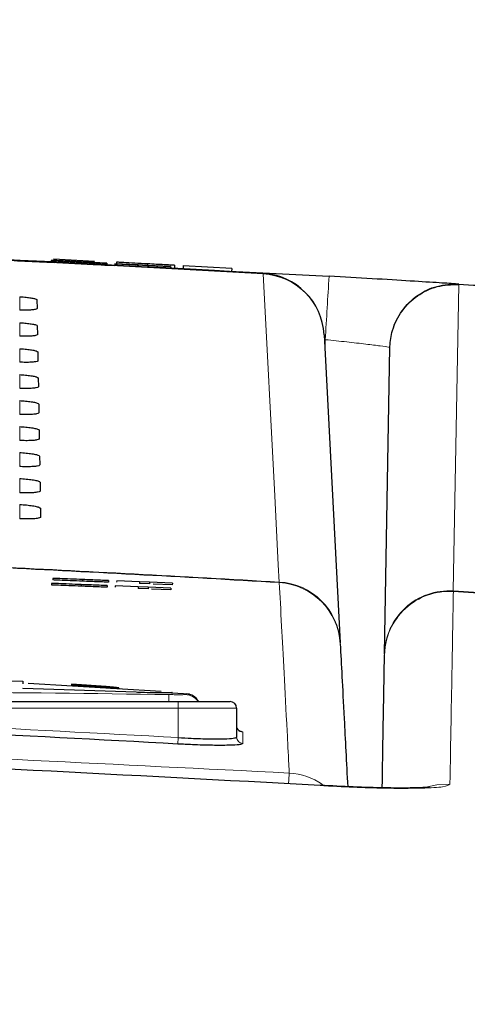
# Paper-space layout 'Blatt3' of a CAD drawing. Header units: millimetres. Extents: x 5 to 418, y 2 to 292.
# Tile 19 of 28: x 244 to 253, y 232 to 252. Entities that reach past the tile are written whole.
import ezdxf

# ---------------------------------------------------------------- set-up
doc = ezdxf.new("R2010")
doc.units = ezdxf.units.MM
doc.layers.add('SLD-0', color=7, linetype='Continuous')
doc.styles.add('SLDTEXTSTYLE1', font='TXT', dxfattribs={"width": 0.605})
doc.dimstyles.new('SLDDIMSTYLE3', dxfattribs={"dimtxt": 3.5, "dimasz": 3.302, "dimexe": 0, "dimexo": 0.0625, "dimgap": 0.875, "dimtad": 1, "dimlfac": 1.5, "dimrnd": 1e-09, "dimzin": 12, "dimdsep": 46, "dimtxsty": 'SLDTEXTSTYLE1', "dimsah": 1, "dimcen": 0.09, "dimadec": 0, "dimazin": 3, "dimtfac": 1, "dimtofl": 0, "dimtmove": 0, "dimatfit": 3, "dimfxl": 1, "dimfrac": 2, "dimtolj": 1, "dimtzin": 12, "dimarcsym": 0})

# ---------------------------------------------------------------- blocks, each defined once
blk = doc.blocks.new('_D_16')
at = {"layer": 'SLD-0', "color": 7}
for p, q in [((135.329, 131.427), (135.329, 266.667)), ((325.329, 131.427), (325.329, 266.667)), ((135.329, 265.667), (325.329, 265.667))]:
    blk.add_line(p, q, dxfattribs=at)
for points in [[(135.329, 265.667), (138.631, 265.159), (138.631, 266.175)], [(325.329, 265.667), (322.027, 266.175), (322.027, 265.159)]]:
    blk.add_solid(points, dxfattribs=at)
at = {"layer": 'SLD-0', "color": 7, "insert": (226.318, 270.178), "char_height": 3.5, "attachment_point": 1, "style": 'SLDTEXTSTYLE1'}
blk.add_mtext('285', dxfattribs=at)

psp = doc.layouts.new('Blatt3')

# ---------------------------------------------------------------- linework, layer by layer
at = {"color": 7, "linetype": 'Continuous', "lineweight": 25}
for p, q in [((243.9512, 247.0029), (244.7069, 246.9655)), ((244.6468, 247.0107), (244.645, 246.9774)), ((244.6468, 247.0107), (244.8533, 246.9998)), ((244.6913, 247.0416), (245.5369, 246.9965)), ((244.6974, 247.0085), (244.6974, 247.008)), ((245.2654, 246.9776), (245.2637, 246.9457)), ((245.7492, 246.953), (245.5427, 246.9639)), ((245.7499, 246.914), (245.9523, 246.904)), ((245.793, 246.9501), (245.7913, 246.9168)), ((245.9517, 246.9426), (245.95, 246.91)), ((245.9533, 246.9424), (245.9516, 246.9099)), ((245.9533, 246.9424), (245.9517, 246.9426)), ((245.9517, 246.9426), (247.097, 246.8822)), ((246.4228, 246.9176), (245.9533, 246.9424)), ((245.9877, 246.9724), (245.9861, 246.9408)), ((246.4228, 246.9176), (246.421, 246.8851)), ((246.4355, 246.9158), (246.4228, 246.9176)), ((246.4355, 246.9158), (246.4339, 246.8844)), ((246.6421, 246.9049), (246.4355, 246.9158)), ((246.6291, 246.9382), (246.6274, 246.907)), ((247.0987, 246.8819), (246.6293, 246.9067)), ((246.6293, 246.9067), (246.6421, 246.9049)), ((246.6421, 246.9049), (246.6404, 246.8734)), ((247.097, 246.8822), (247.0987, 246.8819)), ((247.0987, 246.8819), (247.097, 246.8488)), ((247.1852, 246.9085), (247.1817, 246.8442)), ((247.3623, 246.9074), (247.3584, 246.8345)), ((247.3619, 246.8991), (247.3584, 246.8345)), ((248.363, 246.8457), (247.3619, 246.8991)), ((247.0946, 246.8475), (247.3584, 246.8345)), ((248.3158, 246.7871), (250.3669, 246.6857)), ((248.363, 246.8457), (248.3594, 246.7791)), ((253.0352, 246.5227), (253.0357, 246.5226)), ((244.349, 246.1972), (244.3521, 246.0184)), ((244.3584, 245.6609), (244.3615, 245.4821)), ((250.2623, 245.4811), (250.5947, 239.1392)), ((244.3677, 245.1245), (244.3708, 244.9457)), ((251.5085, 238.9101), (251.6186, 245.2152)), ((244.3771, 244.5882), (244.3802, 244.4094)), ((244.3864, 244.0518), (244.3896, 243.873)), ((244.3958, 243.5154), (244.3989, 243.3366)), ((244.4052, 242.9791), (244.4083, 242.8003)), ((244.4145, 242.4427), (244.4176, 242.2639)), ((244.4239, 241.9063), (244.427, 241.7275)), ((244.6775, 240.4654), (244.6761, 240.4321)), ((245.2913, 240.4402), (245.2899, 240.4069)), ((245.8235, 240.4183), (245.8222, 240.385)), ((245.9926, 240.4113), (245.9916, 240.3873)), ((246.4623, 240.392), (245.9926, 240.4113)), ((246.4623, 240.392), (246.4609, 240.3587)), ((246.669, 240.3835), (246.4623, 240.392)), ((246.669, 240.3835), (246.6676, 240.3501)), ((247.1387, 240.3641), (246.669, 240.3835)), ((244.6497, 240.3615), (244.6483, 240.3282)), ((245.2635, 240.3366), (245.2622, 240.3033)), ((245.7957, 240.3151), (245.7944, 240.2818)), ((245.9648, 240.3082), (245.9639, 240.2847)), ((246.4345, 240.2892), (245.9648, 240.3082)), ((246.4345, 240.2892), (246.4332, 240.2559)), ((246.6398, 240.2475), (246.4332, 240.2559)), ((246.6412, 240.2808), (246.4345, 240.2892)), ((246.6676, 240.3501), (246.4609, 240.3587)), ((246.6412, 240.2808), (246.6398, 240.2475)), ((247.1109, 240.2618), (246.6412, 240.2808)), ((247.1095, 240.2285), (246.7111, 240.2446)), ((247.1373, 240.3308), (246.7421, 240.3471)), ((247.1109, 240.2618), (247.1095, 240.2285)), ((247.1387, 240.3641), (247.1373, 240.3308)), ((241.9403, 238.3893), (244.0634, 238.3498)), ((244.0634, 238.3498), (244.0634, 238.2963)), ((244.0634, 238.2044), (246.391, 238.1257)), ((244.0634, 238.2044), (244.0634, 238.1977)), ((246.391, 238.119), (244.0634, 238.1977)), ((246.9073, 238.134), (244.1687, 238.3002)), ((245.0633, 238.2892), (245.0633, 238.2579)), ((245.7772, 238.2359), (245.0633, 238.2892)), ((245.0633, 238.2825), (245.7772, 238.2292)), ((245.0633, 238.2579), (245.7772, 238.2124)), ((246.0386, 238.2005), (246.0386, 238.2072)), ((247.0333, 238.1131), (247.0333, 238.1064)), ((247.4892, 238.0829), (247.1293, 238.1048)), ((247.1388, 238.1105), (247.1388, 238.1171)), ((237.5287, 237.927), (247.262, 237.927)), ((247.262, 237.927), (248.3287, 237.927)), ((248.462, 237.7937), (248.462, 237.1975))]:
    psp.add_line(p, q, dxfattribs=at)
at = {"color": 7, "linetype": 'Continuous', "lineweight": 18}
for p, q in [((249.0068, 246.7425), (249.0061, 246.7307)), ((253.0351, 246.5168), (252.9247, 240.2058)), ((253.0354, 246.5168), (253.0351, 246.5168)), ((243.9954, 245.9884), (243.9954, 246.2621)), ((243.9954, 245.4513), (243.9954, 245.7275)), ((250.2831, 245.0835), (250.2883, 245.378)), ((243.9954, 244.9141), (243.9954, 245.1929)), ((243.9954, 244.377), (243.9954, 244.6582)), ((243.9954, 243.8399), (243.9954, 244.1236)), ((243.9954, 243.3027), (243.9954, 243.589)), ((243.9954, 242.7656), (243.9954, 243.0544)), ((243.9954, 242.2285), (243.9954, 242.5197)), ((243.9954, 241.6913), (243.9954, 241.9851)), ((249.3399, 240.3888), (249.3417, 240.3774)), ((252.925, 240.1945), (252.9247, 240.2058)), ((245.7772, 238.2359), (245.7772, 238.2292)), ((246.391, 238.1257), (246.391, 238.119)), ((247.0685, 238.0722), (247.0657, 237.927)), ((247.262, 237.7937), (237.5287, 237.7937)), ((247.262, 237.927), (247.262, 237.7937)), ((247.262, 237.1878), (247.262, 237.7937)), ((248.462, 237.7937), (247.262, 237.7937)), ((247.262, 237.1878), (247.2547, 237.0549))]:
    psp.add_line(p, q, dxfattribs=at)
at = {"color": 7, "linetype": 'Continuous', "lineweight": 18, "flags": 128}
for points in [[(249.3399, 240.3888), (249.3212, 240.7441), (249.2464, 242.1653), (249.0061, 246.7307)], [(253.0357, 246.5226), (253.0357, 246.5225), (253.0357, 246.5223), (253.0357, 246.5218), (253.0356, 246.5212), (253.0356, 246.5203), (253.0355, 246.5193), (253.0354, 246.5181), (253.0354, 246.5168)], [(252.4218, 236.1836), (252.5868, 236.2174), (252.8555, 236.2276)]]:
    psp.add_lwpolyline(points, dxfattribs=at)
at = {"color": 7, "linetype": 'Continuous', "lineweight": 25}
for centre, radius, start, end in [((210.9954, -418.8397), 666.6667, 86.7313823, 88.1084916), ((248.9308, 245.4113), 1.3333, 3, 86.73138), ((210.9954, -418.8397), 660.3314, 86.6708788, 87.1878986), ((247.3954, 237.7569), 0.3333, 30.6909, 85.28195), ((248.3287, 237.7937), 0.1333, 360, 90), ((210.9954, -418.8397), 656.8961, 86.8357819, 87.6855494)]:
    psp.add_arc(centre, radius, start, end, dxfattribs=at)
at = {"color": 7, "linetype": 'Continuous', "lineweight": 18}
for centre, radius, start, end in [((210.9954, -418.8397), 666.6549, 86.7313823, 88.1084278), ((248.9385, 245.4066), 1.3259, 3.22141, 87.07721), ((565.8758, 227.0506), 316.1192, 176.438896, 176.676349), ((252.9838, 246.5206), 0.0514, 355.72841, 2.27162), ((210.9954, -418.8397), 660.3427, 86.6710964, 87.1905395), ((249.2709, 239.0647), 1.3258, 3.22111, 87.01783), ((249.2647, 239.0466), 1.333, 3.00926, 86.68556), ((252.8411, 238.864), 1.3331, 86.3886, 178.99021), ((252.8363, 238.8806), 1.3281, 86.18271, 178.72987), ((247.3954, 237.7396), 0.3334, 34.2008, 87.78501), ((210.9954, -418.8397), 657.0292, 86.8357819, 87.6855494), ((248.5952, 237.4304), 0.1332, 180.04993, 266.78497), ((248.5952, 237.1976), 0.1332, 180.05291, 266.78763), ((261.5033, 235.5364), 11.991, 175.59371, 176.56266), ((249.4702, 235.1251), 1.3348, 55.17395, 86.67019)]:
    psp.add_arc(centre, radius, start, end, dxfattribs=at)
at = {"color": 7, "linetype": 'Continuous', "lineweight": 25}
for points, knots in [([(245.2654, 246.9776), (245.18, 246.9821), (245.0097, 246.9911), (244.7943, 247.0026), (244.6717, 247.0092), (244.6551, 247.0102), (244.6468, 247.0107)], [0, 0, 0, 0, 0.2808135, 0.5595629, 0.7796198, 1, 1, 1, 1]), ([(244.9168, 246.9967), (244.8837, 246.9984), (244.8176, 247.002), (244.7224, 247.0071), (244.7069, 247.008), (244.6974, 247.0085)], [0, 0, 0, 0, 0.2814452, 0.5622732, 1, 1, 1, 1]), ([(244.6974, 247.0085), (244.7019, 247.0083), (244.7108, 247.0079), (244.7827, 247.0042), (244.9401, 246.996), (245.094, 246.9879), (245.2019, 246.9822)], [0, 0, 0, 0, 0.1870287, 0.3741238, 0.5611402, 1, 1, 1, 1]), ([(244.8533, 246.9998), (244.8622, 246.9993), (244.8799, 246.9983), (244.9896, 246.9924), (245.1231, 246.9853), (245.2108, 246.9806), (245.2547, 246.9783)], [0, 0, 0, 0, 0.28063197, 0.55867442, 0.77919731, 1, 1, 1, 1]), ([(245.2118, 246.9816), (245.1719, 246.9837), (245.0925, 246.9879), (244.9871, 246.9934), (244.9158, 246.9971), (244.9078, 246.9974), (244.9038, 246.9976)], [0, 0, 0, 0, 0.2812903, 0.5608202, 0.7806803, 1, 1, 1, 1]), ([(244.9038, 246.9976), (244.9066, 246.9975), (244.9116, 246.9972), (244.9436, 246.9954), (244.9576, 246.9947)], [0, 0, 0, 0, 0.5596169, 1, 1, 1, 1]), ([(245.4286, 246.9695), (245.3705, 246.9726), (245.275, 246.9777), (245.1395, 246.9848), (245.0257, 246.9909), (244.9531, 246.9947), (244.9168, 246.9967)], [0, 0, 0, 0, 0.33993933, 0.56002492, 0.78008245, 1, 1, 1, 1]), ([(244.9576, 246.9947), (245.0198, 246.9914), (245.1225, 246.9859), (245.2784, 246.9777), (245.4088, 246.9707), (245.4933, 246.9662), (245.5355, 246.964)], [0, 0, 0, 0, 0.3384083, 0.5589741, 0.7795351, 1, 1, 1, 1]), ([(245.2019, 246.9822), (245.2745, 246.9784), (245.4194, 246.9707), (245.6077, 246.9607), (245.724, 246.9544), (245.7408, 246.9535), (245.7492, 246.953)], [0, 0, 0, 0, 0.2807972, 0.5601508, 0.7798767, 1, 1, 1, 1]), ([(245.5427, 246.9639), (245.5344, 246.9643), (245.5178, 246.9653), (245.3985, 246.9717), (245.2827, 246.9778), (245.2118, 246.9816)], [0, 0, 0, 0, 0.2810967, 0.5602874, 1, 1, 1, 1]), ([(245.2547, 246.9783), (245.2986, 246.976), (245.3862, 246.9714), (245.4989, 246.9655), (245.5727, 246.9616), (245.582, 246.9612), (245.5866, 246.961)], [0, 0, 0, 0, 0.2809172, 0.5608127, 0.7805018, 1, 1, 1, 1]), ([(245.7913, 246.9168), (245.7803, 246.9173), (245.7582, 246.9184), (245.5614, 246.9286), (245.3766, 246.9384), (245.2637, 246.9443)], [0, 0, 0, 0, 0.2799417, 0.5600797, 1, 1, 1, 1]), ([(245.793, 246.9501), (245.782, 246.9506), (245.76, 246.9517), (245.5632, 246.9619), (245.3784, 246.9716), (245.2654, 246.9776)], [0, 0, 0, 0, 0.2799417, 0.5600797, 1, 1, 1, 1]), ([(245.5866, 246.961), (245.584, 246.9612), (245.5787, 246.9615), (245.5243, 246.9644), (245.4649, 246.9676), (245.4286, 246.9695)], [0, 0, 0, 0, 0.2800885, 0.55997049, 1, 1, 1, 1]), ([(245.5355, 246.964), (245.5744, 246.9619), (245.6523, 246.9578), (245.7372, 246.9532), (245.7851, 246.9506), (245.7904, 246.9503), (245.793, 246.9501)], [0, 0, 0, 0, 0.2803713, 0.5599089, 0.7798589, 1, 1, 1, 1]), ([(246.6291, 246.9382), (246.5398, 246.943), (246.3619, 246.9525), (246.1379, 246.9644), (246.0117, 246.9712), (245.9957, 246.972), (245.9877, 246.9724)], [0, 0, 0, 0, 0.2808135, 0.5595629, 0.7796198, 1, 1, 1, 1]), ([(247.1852, 246.9085), (247.1729, 246.9092), (247.1484, 246.9105), (246.9408, 246.9216), (246.7473, 246.9319), (246.6291, 246.9382)], [0, 0, 0, 0, 0.2799417, 0.5600797, 1, 1, 1, 1]), ([(253.0357, 246.5226), (253.023, 246.5234), (252.9906, 246.5255), (252.6721, 246.5455), (252.0684, 246.5831), (251.268, 246.6321), (250.6674, 246.6679), (250.3669, 246.6857)], [0, 0, 0, 0, 0.1399457, 0.354707, 0.569707, 0.7848075, 1, 1, 1, 1]), ([(251.6186, 245.2152), (251.6187, 245.2229), (251.6215, 245.3421), (251.6652, 245.6099), (251.8484, 245.9856), (252.1724, 246.3032), (252.5844, 246.5068), (252.8849, 246.5174), (253.0352, 246.5227)], [0, 0, 0, 0, 0.0107784, 0.16672, 0.3752992, 0.5835598, 0.7917454, 1, 1, 1, 1]), ([(251.6186, 245.2152), (251.6187, 245.2229), (251.6215, 245.3415), (251.6652, 245.6081), (251.8483, 245.9822), (252.1723, 246.2984), (252.5843, 246.501), (252.8848, 246.5115), (253.0351, 246.5168)], [0, 0, 0, 0, 0.0107784, 0.16672, 0.3752992, 0.5835598, 0.7917454, 1, 1, 1, 1]), ([(253.0357, 246.5226), (253.5749, 246.4882), (255.1173, 246.3899), (256.6591, 246.2835), (257.662, 246.2142)], [0, 0, 0, 0, 0.34956709, 1, 1, 1, 1]), ([(243.9954, 246.2621), (244.0104, 246.2613), (244.0647, 246.2583), (244.1562, 246.2499), (244.2534, 246.2356), (244.3219, 246.2188), (244.347, 246.2056), (244.3486, 246.1987), (244.349, 246.1972)], [0, 0, 0, 0, 0.0812528, 0.2934296, 0.5069011, 0.7224904, 0.9396889, 1, 1, 1, 1]), ([(244.3521, 246.0184), (244.3515, 246.0163), (244.3493, 246.0089), (244.3192, 245.9979), (244.2462, 245.9884), (244.1449, 245.9844), (244.056, 245.9856), (244.0059, 245.9879), (243.9954, 245.9884)], [0, 0, 0, 0, 0.0857051, 0.3026079, 0.518156, 0.7315729, 0.9434386, 1, 1, 1, 1]), ([(243.9954, 245.7275), (244.0115, 245.7266), (244.0679, 245.7235), (244.1623, 245.7147), (244.2617, 245.7), (244.3315, 245.6828), (244.3565, 245.6693), (244.358, 245.6623), (244.3584, 245.6609)], [0, 0, 0, 0, 0.0847194, 0.2969209, 0.5104279, 0.7260526, 0.9432708, 1, 1, 1, 1]), ([(244.3615, 245.4821), (244.3608, 245.4799), (244.3585, 245.4722), (244.3268, 245.4608), (244.2514, 245.4511), (244.1471, 245.4471), (244.0563, 245.4484), (244.0056, 245.4508), (243.9954, 245.4513)], [0, 0, 0, 0, 0.0890994, 0.3059785, 0.521493, 0.7348782, 0.9467284, 1, 1, 1, 1]), ([(243.9954, 245.1929), (244.0125, 245.1919), (244.0711, 245.1887), (244.1683, 245.1796), (244.2699, 245.1644), (244.341, 245.1467), (244.3659, 245.133), (244.3674, 245.1259), (244.3677, 245.1245)], [0, 0, 0, 0, 0.088008, 0.3002334, 0.5137745, 0.729433, 0.9466698, 1, 1, 1, 1]), ([(244.3708, 244.9457), (244.3701, 244.9434), (244.3676, 244.9354), (244.3344, 244.9237), (244.2565, 244.9139), (244.1492, 244.9098), (244.0566, 244.9113), (244.0052, 244.9137), (243.9954, 244.9141)], [0, 0, 0, 0, 0.0923202, 0.3091766, 0.5246593, 0.7380145, 0.9498505, 1, 1, 1, 1]), ([(243.9954, 244.6582), (244.0136, 244.6572), (244.0742, 244.6539), (244.1744, 244.6444), (244.2781, 244.6288), (244.3505, 244.6106), (244.3754, 244.5967), (244.3768, 244.5895), (244.3771, 244.5882)], [0, 0, 0, 0, 0.091132, 0.3033806, 0.5169544, 0.7326451, 0.9498996, 1, 1, 1, 1]), ([(244.3802, 244.4094), (244.3794, 244.4069), (244.3767, 244.3986), (244.342, 244.3866), (244.2617, 244.3766), (244.1514, 244.3726), (244.057, 244.3741), (244.0048, 244.3766), (243.9954, 244.377)], [0, 0, 0, 0, 0.0953804, 0.3122153, 0.5276676, 0.7409947, 0.9528176, 1, 1, 1, 1]), ([(243.9954, 244.1236), (244.0146, 244.1225), (244.0774, 244.119), (244.1804, 244.1092), (244.2864, 244.0932), (244.36, 244.0745), (244.3848, 244.0604), (244.3862, 244.0531), (244.3864, 244.0518)], [0, 0, 0, 0, 0.0941035, 0.3063745, 0.5199798, 0.7357013, 0.9529725, 1, 1, 1, 1]), ([(244.3896, 243.873), (244.3887, 243.8704), (244.3858, 243.8619), (244.3495, 243.8496), (244.2668, 243.8394), (244.1535, 243.8353), (244.0573, 243.837), (244.0045, 243.8394), (243.9954, 243.8399)], [0, 0, 0, 0, 0.09829199, 0.31510617, 0.53052973, 0.74383015, 0.95564097, 1, 1, 1, 1]), ([(243.9954, 243.589), (244.0157, 243.5878), (244.0805, 243.5842), (244.1865, 243.5741), (244.2946, 243.5576), (244.3694, 243.5385), (244.3943, 243.524), (244.3956, 243.5167), (244.3958, 243.5154)], [0, 0, 0, 0, 0.0969335, 0.3092262, 0.5228618, 0.7386127, 0.9558999, 1, 1, 1, 1]), ([(244.3989, 243.3366), (244.398, 243.3339), (244.3949, 243.3251), (244.3571, 243.3125), (244.272, 243.3021), (244.1557, 243.2981), (244.0576, 243.2998), (244.0041, 243.3023), (243.9954, 243.3027)], [0, 0, 0, 0, 0.1010655, 0.3178599, 0.533256, 0.7465312, 0.9583308, 1, 1, 1, 1]), ([(243.9954, 243.0544), (244.0167, 243.0532), (244.0837, 243.0494), (244.1925, 243.0389), (244.3028, 243.022), (244.3789, 243.0024), (244.4037, 242.9877), (244.405, 242.9803), (244.4052, 242.9791)], [0, 0, 0, 0, 0.09963192, 0.31194565, 0.52561033, 0.74138949, 0.95869177, 1, 1, 1, 1]), ([(244.4083, 242.8003), (244.4072, 242.7974), (244.404, 242.7883), (244.3647, 242.7754), (244.2771, 242.7649), (244.1578, 242.7608), (244.058, 242.7626), (244.0038, 242.7652), (243.9954, 242.7656)], [0, 0, 0, 0, 0.1037105, 0.3204859, 0.5358558, 0.7491071, 0.9608965, 1, 1, 1, 1]), ([(243.9954, 242.5197), (244.0178, 242.5185), (244.0868, 242.5146), (244.1985, 242.5037), (244.311, 242.4864), (244.3884, 242.4663), (244.4131, 242.4514), (244.4143, 242.4438), (244.4145, 242.4427)], [0, 0, 0, 0, 0.1022077, 0.3145418, 0.5282346, 0.7440408, 0.9613575, 1, 1, 1, 1]), ([(244.4176, 242.2639), (244.4165, 242.2608), (244.4132, 242.2515), (244.3722, 242.2383), (244.2823, 242.2276), (244.16, 242.2236), (244.0583, 242.2255), (244.0034, 242.2281), (243.9954, 242.2285)], [0, 0, 0, 0, 0.1062358, 0.3229931, 0.5383379, 0.7515666, 0.9633463, 1, 1, 1, 1]), ([(243.9954, 241.9851), (244.0188, 241.9838), (244.09, 241.9798), (244.2046, 241.9685), (244.3192, 241.9507), (244.3978, 241.9302), (244.4226, 241.915), (244.4237, 241.9074), (244.4239, 241.9063)], [0, 0, 0, 0, 0.1046692, 0.317023, 0.5307428, 0.746575, 0.9639054, 1, 1, 1, 1]), ([(244.427, 241.7275), (244.4258, 241.7243), (244.4223, 241.7147), (244.3798, 241.7012), (244.2874, 241.6904), (244.1621, 241.6863), (244.0586, 241.6883), (244.0031, 241.691), (243.9954, 241.6913)], [0, 0, 0, 0, 0.1086494, 0.3253892, 0.5407101, 0.7539172, 0.9656881, 1, 1, 1, 1]), ([(245.2899, 240.4069), (245.2045, 240.4104), (245.0342, 240.4174), (244.8199, 240.4262), (244.6991, 240.4312), (244.6838, 240.4318), (244.6761, 240.4321)], [0, 0, 0, 0, 0.2808135, 0.5595629, 0.7796198, 1, 1, 1, 1]), ([(245.2913, 240.4402), (245.2059, 240.4437), (245.0356, 240.4507), (244.8212, 240.4595), (244.7004, 240.4645), (244.6852, 240.4651), (244.6775, 240.4654)], [0, 0, 0, 0, 0.28081353, 0.55956288, 0.77961982, 1, 1, 1, 1]), ([(245.8222, 240.385), (245.8104, 240.3854), (245.787, 240.3864), (245.5882, 240.3946), (245.4031, 240.4022), (245.2899, 240.4069)], [0, 0, 0, 0, 0.2799417, 0.5600797, 1, 1, 1, 1]), ([(245.8235, 240.4183), (245.8118, 240.4187), (245.7883, 240.4197), (245.5896, 240.4279), (245.4044, 240.4355), (245.2913, 240.4402)], [0, 0, 0, 0, 0.2799417, 0.5600797, 1, 1, 1, 1]), ([(245.2622, 240.3033), (245.1767, 240.3068), (245.0064, 240.3137), (244.7921, 240.3224), (244.6713, 240.3273), (244.656, 240.3279), (244.6483, 240.3282)], [0, 0, 0, 0, 0.2808135, 0.5595629, 0.7796198, 1, 1, 1, 1]), ([(245.2635, 240.3366), (245.1781, 240.3401), (245.0078, 240.347), (244.7934, 240.3557), (244.6726, 240.3606), (244.6573, 240.3612), (244.6497, 240.3615)], [0, 0, 0, 0, 0.2808135, 0.5595629, 0.7796198, 1, 1, 1, 1]), ([(245.7944, 240.2818), (245.7826, 240.2822), (245.7592, 240.2832), (245.5605, 240.2912), (245.3753, 240.2987), (245.2622, 240.3033)], [0, 0, 0, 0, 0.2799417, 0.5600797, 1, 1, 1, 1]), ([(245.7957, 240.3151), (245.784, 240.3156), (245.7605, 240.3165), (245.5618, 240.3246), (245.3766, 240.3321), (245.2635, 240.3366)], [0, 0, 0, 0, 0.2799417, 0.5600797, 1, 1, 1, 1]), ([(250.5959, 239.1166), (250.6183, 238.6878), (250.654, 238.0067), (250.724, 236.6712), (250.7499, 236.1765)], [0, 0, 0, 0, 0.6296592, 1, 1, 1, 1]), ([(251.4604, 236.1531), (251.4677, 236.5729), (251.4827, 237.4325), (251.4974, 238.2726), (251.5045, 238.6825), (251.5081, 238.8875)], [0, 0, 0, 0, 0.3231248, 0.6615408, 1, 1, 1, 1]), ([(245.7772, 238.2124), (245.8065, 238.2106), (245.8652, 238.207), (245.9434, 238.2042), (246.0029, 238.2035), (246.0369, 238.2048), (246.0418, 238.208), (246.017, 238.2129), (245.9652, 238.2191), (245.8921, 238.2263), (245.8253, 238.2321), (245.7866, 238.2352), (245.7772, 238.2359)], [0, 0, 0, 0, 0.1072306, 0.2144698, 0.3215203, 0.4284677, 0.5354559, 0.6425997, 0.7499807, 0.8576276, 0.9654903, 1, 1, 1, 1]), ([(245.7772, 238.2292), (245.8066, 238.2268), (245.8656, 238.222), (245.9443, 238.2146), (246.0028, 238.2081), (246.0357, 238.2031), (246.0353, 238.2012), (246.0351, 238.2005)], [0, 0, 0, 0, 0.2156302, 0.4312582, 0.6468797, 0.8621546, 1, 1, 1, 1]), ([(246.391, 238.1257), (246.469, 238.123), (246.625, 238.1176), (246.8319, 238.1144), (246.9665, 238.1129), (247.0165, 238.1131), (247.0333, 238.1131)], [0, 0, 0, 0, 0.284973, 0.5699439, 0.8549594, 1, 1, 1, 1]), ([(247.0333, 238.1064), (246.9967, 238.1065), (246.9234, 238.1065), (246.7342, 238.1092), (246.5478, 238.1131), (246.4305, 238.1175), (246.391, 238.119)], [0, 0, 0, 0, 0.2849969, 0.5699911, 0.8550289, 1, 1, 1, 1]), ([(247.0333, 238.1131), (247.0818, 238.1129), (247.1456, 238.1126), (247.1293, 238.1162), (247.1254, 238.1171)], [0, 0, 0, 0, 0.7595019, 1, 1, 1, 1]), ([(247.1242, 238.1105), (247.1282, 238.1095), (247.1421, 238.106), (247.0785, 238.1063), (247.0333, 238.1064)], [0, 0, 0, 0, 0.2899223, 1, 1, 1, 1]), ([(250.1834, 236.2012), (246.2428, 236.4122), (237.7453, 236.8672), (224.677, 237.2533), (210.9898, 237.3976), (197.3053, 237.252), (184.2425, 236.8654), (175.7478, 236.4107), (171.8074, 236.1998)], [0, 0, 0, 0, 0.1509637, 0.3255339, 0.5001042, 0.674574, 0.8490439, 1, 1, 1, 1]), ([(248.5105, 237.3265), (248.5119, 237.3261), (248.5301, 237.3221), (248.5304, 237.3187), (248.5082, 237.3309), (248.4814, 237.3588), (248.4618, 237.3976), (248.4642, 237.4247), (248.4651, 237.434)], [0, 0, 0, 0, 0.034093, 0.4490514, 0.6218886, 0.7658166, 0.9195981, 1, 1, 1, 1]), ([(247.262, 237.1878), (247.3516, 237.1827), (247.575, 237.17), (247.9124, 237.1592), (248.2161, 237.1593), (248.4224, 237.1716), (248.4488, 237.1889), (248.462, 237.1975)], [0, 0, 0, 0, 0.14309163, 0.35690038, 0.57094062, 0.78545517, 1, 1, 1, 1]), ([(248.5877, 237.0647), (248.5731, 237.056), (248.5437, 237.0388), (248.3145, 237.0265), (247.9772, 237.0264), (247.6024, 237.0371), (247.3542, 237.0498), (247.2547, 237.0549)], [0, 0, 0, 0, 0.2145203, 0.4290546, 0.6431246, 0.8569356, 1, 1, 1, 1]), ([(250.1831, 236.2049), (250.4131, 236.1925), (250.8767, 236.1675), (251.5033, 236.1496), (251.9928, 236.1471), (252.2845, 236.1554), (252.419, 236.1658), (252.4395, 236.1687), (252.419, 236.1658), (252.2845, 236.1554), (251.9928, 236.1471), (251.5033, 236.1496), (250.8767, 236.1675), (250.4131, 236.1925), (250.1831, 236.2049)], [0, 0, 0, 0, 0.1094263, 0.2205732, 0.3232254, 0.4103615, 0.4673333, 0.5, 0.5326667, 0.5896385, 0.6767746, 0.7794268, 0.8905737, 1, 1, 1, 1])]:
    psp.add_open_spline(points, degree=3, knots=knots, dxfattribs=at)
at = {"color": 7, "linetype": 'Continuous', "lineweight": 18}
for points, knots in [([(257.6616, 246.2084), (256.6587, 246.2776), (255.1169, 246.3841), (253.5745, 246.4824), (253.0354, 246.5168)], [0, 0, 0, 0, 0.65043291, 1, 1, 1, 1]), ([(250.2883, 245.378), (250.4381, 245.3625), (250.7378, 245.3315), (251.1366, 245.2856), (251.4374, 245.2475), (251.5962, 245.2237), (251.6122, 245.2176), (251.6186, 245.2152)], [0, 0, 0, 0, 0.2151162, 0.4302859, 0.6453841, 0.860145, 1, 1, 1, 1]), ([(249.5478, 236.4577), (249.5446, 236.5173), (249.529, 236.8152), (249.4668, 237.9978), (249.3943, 239.3778), (249.3563, 240.1001), (249.3417, 240.3774)], [0, 0, 0, 0, 0.0322876, 0.1614382, 0.6780666, 1, 1, 1, 1]), ([(252.925, 240.1945), (252.9215, 239.9917), (252.9144, 239.5862), (252.8939, 238.4182), (252.8708, 237.0988), (252.8555, 236.2276)], [0, 0, 0, 0, 0.2535527, 0.5071378, 1, 1, 1, 1]), ([(252.9247, 240.2058), (253.4827, 240.1702), (255.0621, 240.0696), (256.641, 239.9621), (257.662, 239.8904), (257.662, 239.8904)], [0, 0, 0, 0, 0.35328762, 0.99999158, 1, 1, 1, 1]), ([(257.6612, 239.8792), (256.6402, 239.9496), (255.0617, 240.0585), (253.4827, 240.159), (252.925, 240.1945)], [0, 0, 0, 0, 0.6468523, 1, 1, 1, 1]), ([(237.7222, 238.0722), (239.2796, 238.094), (242.395, 238.1375), (245.5105, 238.094), (247.0685, 238.0722)], [0, 0, 0, 0, 0.4998954, 1, 1, 1, 1]), ([(247.0685, 238.0722), (247.1062, 238.0717), (247.1818, 238.0705), (247.2824, 238.0701), (247.3592, 238.0704), (247.4009, 238.0712), (247.4062, 238.0723), (247.4082, 238.0727)], [0, 0, 0, 0, 0.2133947, 0.4285895, 0.6443155, 0.8592654, 1, 1, 1, 1]), ([(247.4082, 238.0727), (247.4175, 238.081), (247.4294, 238.0916), (247.4234, 238.0863), (247.4221, 238.0851)], [0, 0, 0, 0, 0.7797179, 1, 1, 1, 1]), ([(172.4429, 236.4577), (173.3303, 236.5089), (177.7675, 236.7651), (189.316, 237.3025), (207.1017, 237.6913), (228.3777, 237.5095), (242.5166, 236.807), (249.5478, 236.4577)], [0, 0, 0, 0, 0.03456624, 0.17283554, 0.44954959, 0.72626364, 1, 1, 1, 1]), ([(248.5105, 237.3265), (248.5272, 237.3232), (248.5845, 237.3123), (248.5864, 237.3036), (248.5877, 237.2975)], [0, 0, 0, 0, 0.2930003, 1, 1, 1, 1]), ([(248.5877, 237.2975), (248.5877, 237.292), (248.5877, 237.2647), (248.5877, 237.1878), (248.5877, 237.1151), (248.5877, 237.0647)], [0, 0, 0, 0, 0.0712947, 0.3564733, 1, 1, 1, 1]), ([(250.1834, 236.2012), (250.3814, 236.1905), (250.8776, 236.1635), (251.6283, 236.1411), (252.3054, 236.1423), (252.7661, 236.1701), (252.8257, 236.2085), (252.8555, 236.2276)], [0, 0, 0, 0, 0.14219086, 0.35647684, 0.57086591, 0.78546862, 1, 1, 1, 1])]:
    psp.add_open_spline(points, degree=3, knots=knots, dxfattribs=at)

# ---------------------------------------------------------------- dimensions: what is measured, and where the dimension line sits
at = {"layer": 'SLD-0', "color": 7}
dim = psp.add_linear_dim(base=(325.3287, 265.6668), p1=(135.3287, 131.427), p2=(325.3287, 131.427), dimstyle='SLDDIMSTYLE3', dxfattribs=at)
dim.commit()
dim.dimension.update_dxf_attribs({"geometry": '_D_16', "text_midpoint": (230.3287, 265.6668), "dimtype": 160})

doc.saveas('drawing.dxf')
